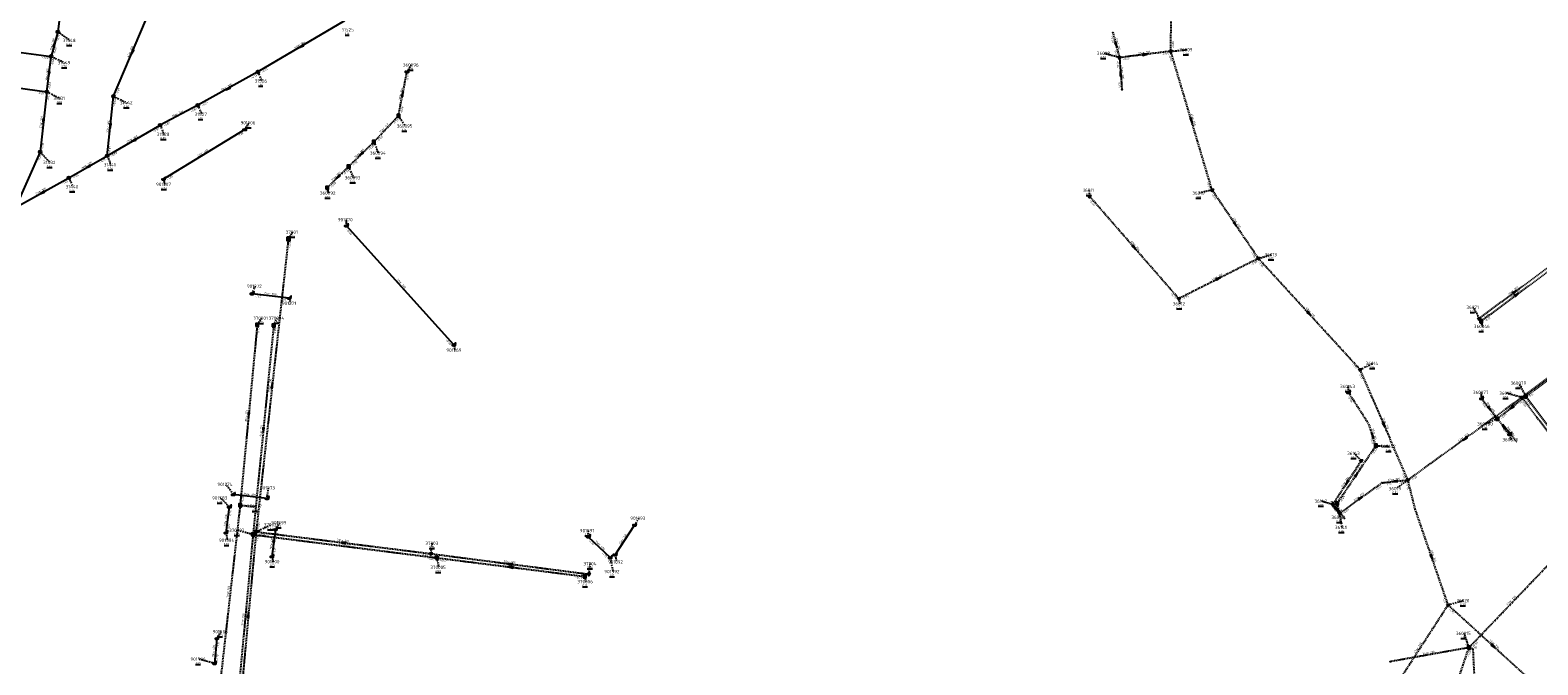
# Model space of a CAD drawing. Extents: x 188323 to 208361, y 565368 to 574910.
# Tile 56 of 256: x 200659 to 201337, y 567449 to 567735. Entities that reach past the tile are written whole.
import ezdxf

# ---------------------------------------------------------------- set-up
doc = ezdxf.new("R2010")
doc.units = 0
doc.linetypes.add('DASHDOT', pattern=[1, 0.5, -0.25, 0, -0.25])
doc.linetypes.add('DASHED', pattern=[0.75, 0.5, -0.25])
doc.layers.get('0').update_dxf_attribs({"linetype": 'CONTINUOUS'})
for name, color, linetype in [('RIO-AFM', 7, 'CONTINUOUS'), ('RIO-BOK', 7, 'CONTINUOUS'), ('RIO-DET', 7, 'CONTINUOUS'), ('RIO-KNP', 7, 'CONTINUOUS'), ('RIO-KNR', 7, 'CONTINUOUS'), ('RIO-LAG', 7, 'CONTINUOUS'), ('RIO-LAG_0B', 7, 'CONTINUOUS'), ('RIO-LAG_1B', 7, 'DASHED'), ('RIO-LAG_2B', 7, 'DASHED'), ('RIO-LEN', 7, 'CONTINUOUS'), ('RIO-MVD', 1, 'CONTINUOUS'), ('RIO-VRB', 6, 'DASHDOT'), ('RIO-VRH', 7, 'CONTINUOUS')]:
    doc.layers.add(name, color=color, linetype=linetype)
doc.styles.add('RIO-TXT', font='isocp.shx')

# ---------------------------------------------------------------- blocks, each defined once
blk = doc.blocks.new('L_VHR')
blk.add_lwpolyline([(-0.5, 0), (0.5, 0), (-0.5, 0.15), (-0.5, -0.15), (0.5, 0)])
blk = doc.blocks.new('K_IPG')
blk.add_circle((0, 0), 0.5)
for points in [[(0, 0), (-0.5, 0), (-0.433013, 0.25)], [(0, 0), (-0.433013, -0.25), (-0.5, 0)], [(0, 0), (-0.433013, 0.25), (-0.25, 0.433013)], [(0, 0), (-0.25, -0.433013), (-0.433013, -0.25)], [(0, 0), (-0.25, 0.433013), (0, 0.5)], [(0, 0), (0, -0.5), (-0.25, -0.433013)], [(0, 0), (0, 0.5), (0.25, 0.433013)], [(0, 0), (0.25, 0.433013), (0.433013, 0.25)], [(0, 0), (0.433013, 0.25), (0.5, 0)], [(0, 0), (0.5, 0), (0.433013, -0.25)], [(0, 0), (0.433013, -0.25), (0.25, -0.433013)], [(0, 0), (0.25, -0.433013), (0, -0.5)]]:
    blk.add_solid(points)
at = {"style": 'RIO-TXT', "flags": 1}
blk.add_attdef('KNOOPNAAM', (2, 2), '', height=1, dxfattribs=at)
blk = doc.blocks.new('K_FIC')
blk.add_circle((0, 0), 0.0625)
at = {"style": 'RIO-TXT', "flags": 1}
blk.add_attdef('KNOOPNAAM', (2, 2), '', height=1, dxfattribs=at)
blk = doc.blocks.new('K_IPR')
blk.add_lwpolyline([(-0.5, -0.5), (0.5, -0.5), (0.5, 0.5), (-0.5, 0.5)], close=True)
blk.add_solid([(-0.5, 0.5), (0.5, 0.5), (-0.5, -0.5), (0.5, -0.5)])
at = {"style": 'RIO-TXT', "flags": 1}
blk.add_attdef('KNOOPNAAM', (2, 2), '', height=1, dxfattribs=at)
blk = doc.blocks.new('K_UTB')
blk.add_lwpolyline([(0.5, 0.15), (0.5, -0.3), (-0.5, -0.3), (-0.5, 0.15), (-0.45, 0.15), (-0.45, -0.25), (0, -0.25), (0.45, -0.25), (0.45, 0.15)], close=True)
blk.add_lwpolyline([(0.85, 0.6), (0.55, 0.65), (0.614828, 0.459583), (0.850842, 0.598937)])
blk.add_arc((0.85, -0.25), 0.85, 90, 180)
at = {"style": 'RIO-TXT', "flags": 1}
blk.add_attdef('KNOOPNAAM', (2, 2), '', height=1, dxfattribs=at)
blk = doc.blocks.new('K_IPD')
blk.add_lwpolyline([(-0.496027, 0.307994), (0.503973, 0.307994), (0.003973, -0.558031)], close=True)
blk.add_solid([(-0.496027, 0.307994), (0.503973, 0.307994), (0.003973, -0.558031)])
at = {"style": 'RIO-TXT', "flags": 1}
blk.add_attdef('KNOOPNAAM', (2, 2), '', height=1, dxfattribs=at)
blk = doc.blocks.new('K_RGM')
blk.add_lwpolyline([(-0.6, 0.6), (-0.6, -0.6), (0.6, -0.6), (0.6, 0.6)], close=True)
blk.add_solid([(-0.6, 0.6), (0, 0.6), (-0.6, -0.6), (0, -0.6)])
at = {"style": 'RIO-TXT', "flags": 1}
blk.add_attdef('KNOOPNAAM', (2, 2), '', height=1, dxfattribs=at)
blk = doc.blocks.new('618_03______360080____360078_')
at = {"layer": 'RIO-LAG_1B'}
blk.add_line((0, 0), (6.077, -7.715), dxfattribs=at)
at = {"layer": 'RIO-VRH', "xscale": 2, "yscale": 2, "zscale": 2, "rotation": 488.1982}
blk.add_blockref('L_VHR', (3.0385, -3.8575), dxfattribs=at)
at = {"layer": 'RIO-AFM', "style": 'RIO-TXT'}
blk.add_text('r 400', height=0.9, rotation=308.1982, dxfattribs=at).set_placement((2.7629, -2.6993))
at = {"layer": 'RIO-BOK', "style": 'RIO-TXT'}
for s, p in [('-0.87', (-0.2336, -1.9659)), ('-0.42', (2.4397, -5.3595))]:
    blk.add_text(s, height=0.9, rotation=308.1982, dxfattribs=at).set_placement(p)
at = {"layer": 'RIO-LEN', "style": 'RIO-TXT'}
blk.add_text('9m', height=0.9, rotation=308.1982, dxfattribs=at).set_placement((1.7604, -1.4267))
blk = doc.blocks.new('622_03______36141_____36142_')
at = {"layer": 'RIO-LAG_2B'}
blk.add_line((0, 0), (-5.899, 7.852), dxfattribs=at)
at = {"layer": 'RIO-VRH', "xscale": 2, "yscale": 2, "zscale": 2, "rotation": 306.8983}
blk.add_blockref('L_VHR', (-2.9495, 3.926), dxfattribs=at)
at = {"layer": 'RIO-AFM', "style": 'RIO-TXT'}
blk.add_text('r 200', height=0.9, rotation=306.8983, dxfattribs=at).set_placement((-3.1978, 5.0903))
at = {"layer": 'RIO-BOK', "style": 'RIO-TXT'}
for s, p in [('-0.48', (-6.1771, 5.8919)), ('-0.49', (-3.5809, 2.4378))]:
    blk.add_text(s, height=0.9, rotation=306.8983, dxfattribs=at).set_placement(p)
at = {"layer": 'RIO-LEN', "style": 'RIO-TXT'}
blk.add_text('5m', height=0.9, rotation=306.8983, dxfattribs=at).set_placement((-4.1711, 6.3853))

msp = doc.modelspace()

# ---------------------------------------------------------------- linework, layer by layer
at = {"layer": 'RIO-LAG'}
for p, q in [((200755.056, 567690.048), (200718.528, 567667.776)), ((200849.104, 567593.216), (200800.8, 567646.784)), ((200775.104, 567614.272), (200758.352, 567616.256)), ((200748.144, 567520.384), (200746.592, 567508.736)), ((200765.088, 567524.16), (200749.904, 567525.888)), ((200768.864, 567510.208), (200767.312, 567498.048)), ((200909.648, 567506.944), (200919.472, 567497.536)), ((200921.664, 567498.88), (200930.4, 567512.192)), ((200742.48, 567461.184), (200741.456, 567449.984))]:
    msp.add_line(p, q, dxfattribs=at)
at = {"layer": 'RIO-LAG_0B'}
for p, q in [((200676, 567777.024), (200671.008, 567734.016)), ((200696, 567705.024), (200712.992, 567745.024)), ((200800, 567739.008), (200760.992, 567715.968)), ((200671.008, 567734.016), (200668, 567723.008)), ((200622.032, 567729.024), (200668, 567723.008)), ((200666, 567707.008), (200668, 567723.008)), ((200622.544, 567713.024), (200666, 567707.008)), ((200760.992, 567715.968), (200734, 567700.992)), ((200666, 567707.008), (200663.008, 567680)), ((200693.152, 567678.272), (200696, 567705.024)), ((200734, 567700.992), (200716.992, 567692.032)), ((200693.152, 567678.272), (200716.992, 567692.032)), ((200663.008, 567680), (200652, 567654.976)), ((200676, 567668.416), (200693.152, 567678.272)), ((200652, 567654.976), (200676, 567668.416))]:
    msp.add_line(p, q, dxfattribs=at)
at = {"layer": 'RIO-LAG_1B'}
for p, q in [((200824.224, 567696.256), (200828.064, 567716.096)), ((200813.152, 567684.48), (200824.224, 567696.256)), ((200801.824, 567673.472), (200813.152, 567684.48)), ((200792.16, 567663.872), (200801.824, 567673.472)), ((201311.312, 567603.84), (201343.36, 567627.712)), ((200760.704, 567602.176), (200752.992, 567521.088)), ((200768.096, 567601.92), (200758.8, 567507.904)), ((201376.24, 567603.584), (201331.376, 567570.112)), ((201318.56, 567560), (201311.424, 567569.088)), ((201331.376, 567570.112), (201318.56, 567560)), ((201331.376, 567570.112), (201403.328, 567474.624)), ((201318.56, 567560), (201324.128, 567552.96)), ((201246.496, 567521.92), (201263.904, 567547.904)), ((200752.992, 567521.088), (200744.304, 567443.904)), ((200758.8, 567507.904), (200751.696, 567431.68)), ((200758.8, 567507.904), (200841.504, 567497.472)), ((200841.504, 567497.472), (200908, 567489.088)), ((201305.824, 567457.088), (201345.504, 567498.496)), ((201305.824, 567457.088), (201270.4, 567450.752)), ((201290.048, 567410.304), (201305.824, 567457.088))]:
    msp.add_line(p, q, dxfattribs=at)
for points in [[(201263.904, 567547.904), (201260.976, 567557.184), (201251.632, 567571.776)], [(201305.824, 567457.088), (201307.552, 567456.512), (201309.408, 567417.792), (201311.136, 567417.216)]]:
    msp.add_lwpolyline(points, dxfattribs=at)
at = {"layer": 'RIO-LAG_2B'}
for p, q in [((201171.664, 567725.312), (201172.48, 567790.272)), ((201145.584, 567733.696), (201148.576, 567722.432)), ((201171.664, 567725.312), (201148.576, 567722.432)), ((201190.24, 567662.912), (201171.664, 567725.312)), ((201148.576, 567722.432), (201149.696, 567708.032)), ((201211.056, 567632.128), (201190.24, 567662.912)), ((201175.232, 567614.08), (201135.136, 567660.032)), ((200774.704, 567640.896), (200760.192, 567509.184)), ((201211.056, 567632.128), (201175.232, 567614.08)), ((201256.816, 567582.144), (201211.056, 567632.128)), ((201310.416, 567605.056), (201342.464, 567628.928)), ((201329.584, 567569.6), (201378.24, 567606.144)), ((201278.336, 567532.48), (201256.816, 567582.144)), ((201278.336, 567532.48), (201329.584, 567569.6)), ((201329.584, 567569.6), (201365.136, 567522.944)), ((201244.496, 567521.408), (201257.328, 567541.12)), ((201266.656, 567531.2), (201247.488, 567517.44)), ((201266.656, 567531.2), (201278.336, 567532.48)), ((201247.488, 567517.44), (201244.496, 567521.408)), ((200760.192, 567509.184), (200753.296, 567434.304)), ((200760.192, 567509.184), (200838.8, 567499.328)), ((200838.8, 567499.328), (200909.904, 567490.112)), ((201270.96, 567437.056), (201296.416, 567476.288)), ((201337.104, 567439.168), (201296.416, 567476.288))]:
    msp.add_line(p, q, dxfattribs=at)
msp.add_lwpolyline([(201296.416, 567476.288), (201281.616, 567519.36), (201278.336, 567532.48)], dxfattribs=at)
at = {"layer": 'RIO-VRB'}
for p, q in [((200671, 567734), (200676.4194, 567730.1519)), ((201148.58, 567722.43), (201141.6121, 567724.3565)), ((201171.66, 567725.29), (201178.735, 567725.99)), ((200668, 567723), (200674.1269, 567720.1622)), ((200828.07, 567716.07), (200830.0464, 567719.1258)), ((200761, 567716), (200762.7352, 567711.9308)), ((200666, 567707), (200672.1269, 567704.1622)), ((200696, 567705), (200702.1269, 567702.1622)), ((200734, 567701), (200735.7352, 567696.9308)), ((200717, 567692), (200718.7352, 567687.9308)), ((200755.05, 567690.06), (200757.0264, 567693.1158)), ((200824.23, 567696.23), (200827.2669, 567691.6686)), ((200813.15, 567684.51), (200815.2271, 567679.5011)), ((200663, 567680), (200667.5472, 567675.2798)), ((200693.16, 567678.27), (200694.8952, 567674.2008)), ((200801.82, 567673.44), (200803.8971, 567668.4311)), ((200676, 567668.42), (200677.7352, 567664.3508)), ((200718.52, 567667.75), (200719.0535, 567665.4216)), ((200792.16, 567663.85), (200792.6935, 567661.5216)), ((201135.13, 567660.04), (201135.1297, 567662.815)), ((201190.24, 567662.89), (201184.5321, 567661.5102)), ((200800.8, 567646.8), (200800.7997, 567649.575)), ((200774.7, 567640.9), (200776.6764, 567643.9558)), ((201211.06, 567632.1), (201217.0427, 567633.855)), ((200758.35, 567616.28), (200759.8872, 567619.6432)), ((200775.11, 567614.3), (200775.6435, 567611.9716)), ((201175.23, 567614.05), (201175.7635, 567611.7216)), ((201310.42, 567605.06), (201307.8816, 567610.1545)), ((200760.7, 567602.2), (200762.6764, 567605.2558)), ((200768.1, 567601.9), (200769.6372, 567605.2632)), ((201311.31, 567603.86), (201311.8435, 567601.5316)), ((200849.1, 567593.2), (200849.6335, 567590.8716)), ((201256.82, 567582.13), (201262.5286, 567584.908)), ((201331.37, 567570.09), (201328.3314, 567576.0505)), ((201251.63, 567571.76), (201251.6297, 567574.535)), ((201311.42, 567569.11), (201311.4197, 567571.885)), ((201329.58, 567569.58), (201322.6121, 567571.5065)), ((201318.56, 567560.02), (201313.3, 567557.6806)), ((201263.9, 567547.93), (201269.8827, 567547.575)), ((201324.13, 567552.94), (201324.6635, 567550.6116)), ((201257.33, 567541.12), (201254.2077, 567544.4386)), ((200749.9, 567525.92), (200746.637, 567530.5069)), ((200765.08, 567524.16), (200765.7871, 567528.8732)), ((201278.33, 567532.45), (201272.912, 567528.6002)), ((200748.14, 567520.37), (200744.2515, 567524.3312)), ((200753, 567521.1), (200759.9675, 567520.5713)), ((201244.5, 567521.38), (201239.5018, 567522.9598)), ((201246.49, 567521.94), (201247.7176, 567515.6723)), ((200930.4, 567512.2), (200932.3764, 567515.2558)), ((201247.48, 567517.41), (201248.7076, 567511.1423)), ((200746.6, 567508.71), (200747.3071, 567505.3968)), ((200758.8, 567507.9), (200751.8321, 567509.8265)), ((200760.2, 567509.2), (200766.8482, 567512.32)), ((200768.86, 567510.21), (200770.8364, 567513.2658)), ((200909.65, 567506.93), (200909.6497, 567509.705)), ((200838.8, 567499.3), (200839.5071, 567504.0132)), ((200767.31, 567498.06), (200767.8435, 567495.7316)), ((200841.5, 567497.5), (200842.3806, 567493.202)), ((200909.9, 567490.1), (200910.6071, 567494.8132)), ((200919.47, 567497.56), (200920.6976, 567491.2923)), ((200921.66, 567498.91), (200922.3671, 567495.5968)), ((200908, 567489.1), (200908.5335, 567486.7716)), ((201296.42, 567476.31), (201303.3875, 567478.2387)), ((200742.48, 567461.2), (200744.4564, 567464.2558)), ((201305.82, 567457.06), (201303.7411, 567463.4682)), ((200741.46, 567449.96), (200734.4921, 567451.8865))]:
    msp.add_line(p, q, dxfattribs=at)

# ---------------------------------------------------------------- block references
at = {"layer": 'RIO-DET'}
for name, p in [('618_03______360080____360078_', (201321.056, 567557.504)), ('622_03______36141_____36142_', (201249.984, 567514.88))]:
    msp.add_blockref(name, p, dxfattribs=at)
at = {"layer": 'RIO-KNP', "xscale": 1.25, "yscale": 1.25, "zscale": 1.25}
for name, p in [('K_IPG', (200671.008, 567734.016)), ('K_FIC', (201145.584, 567733.696)), ('K_IPD', (201171.664, 567725.312)), ('K_IPG', (200668, 567723.008)), ('K_IPD', (201148.576, 567722.432)), ('K_IPG', (200760.992, 567715.968)), ('K_UTB', (200828.064, 567716.096)), ('K_IPG', (200666, 567707.008)), ('K_IPG', (200696, 567705.024)), ('K_FIC', (201149.696, 567708.032)), ('K_IPG', (200734, 567700.992)), ('K_IPR', (200824.224, 567696.256)), ('K_IPG', (200716.992, 567692.032)), ('K_UTB', (200755.056, 567690.048)), ('K_IPR', (200813.152, 567684.48)), ('K_IPG', (200663.008, 567680)), ('K_IPG', (200693.152, 567678.272)), ('K_IPR', (200801.824, 567673.472)), ('K_IPG', (200676, 567668.416)), ('K_UTB', (200718.528, 567667.776)), ('K_IPR', (200792.16, 567663.872)), ('K_IPD', (201190.24, 567662.912)), ('K_IPD', (201135.136, 567660.032)), ('K_UTB', (200800.8, 567646.784)), ('K_RGM', (200774.704, 567640.896)), ('K_IPD', (201211.056, 567632.128)), ('K_UTB', (200758.352, 567616.256)), ('K_UTB', (200775.104, 567614.272)), ('K_IPD', (201175.232, 567614.08)), ('K_IPR', (200760.704, 567602.176)), ('K_IPR', (200768.096, 567601.92)), ('K_IPD', (201310.416, 567605.056)), ('K_IPR', (201311.312, 567603.84)), ('K_UTB', (200849.104, 567593.216)), ('K_IPD', (201256.816, 567582.144)), ('K_UTB', (201251.632, 567571.776)), ('K_UTB', (201311.424, 567569.088)), ('K_IPD', (201329.584, 567569.6)), ('K_IPR', (201331.376, 567570.112)), ('K_IPR', (201318.56, 567560)), ('K_IPR', (201263.904, 567547.904)), ('K_UTB', (201324.128, 567552.96)), ('K_IPD', (201257.328, 567541.12)), ('K_FIC', (201266.656, 567531.2)), ('K_IPD', (201278.336, 567532.48)), ('K_UTB', (200748.144, 567520.384)), ('K_UTB', (200749.904, 567525.888)), ('K_IPR', (200752.992, 567521.088)), ('K_UTB', (200765.088, 567524.16)), ('K_IPD', (201244.496, 567521.408)), ('K_IPR', (201246.496, 567521.92)), ('K_IPD', (201247.488, 567517.44)), ('K_UTB', (200746.592, 567508.736)), ('K_IPR', (200758.8, 567507.904)), ('K_IPD', (200760.192, 567509.184)), ('K_UTB', (200768.864, 567510.208)), ('K_UTB', (200909.648, 567506.944)), ('K_UTB', (200930.4, 567512.192)), ('K_UTB', (200767.312, 567498.048)), ('K_IPD', (200838.8, 567499.328)), ('K_IPR', (200841.504, 567497.472)), ('K_UTB', (200919.472, 567497.536)), ('K_UTB', (200921.664, 567498.88)), ('K_IPR', (200908, 567489.088)), ('K_IPD', (200909.904, 567490.112)), ('K_IPD', (201296.416, 567476.288)), ('K_UTB', (200742.48, 567461.184)), ('K_IPR', (201305.824, 567457.088)), ('K_UTB', (200741.456, 567449.984)), ('K_FIC', (201270.4, 567450.752))]:
    msp.add_blockref(name, p, dxfattribs=at)
at = {"layer": 'RIO-VRH', "xscale": 2, "yscale": 2, "zscale": 2}
for p, rotation in [((200669.5, 567728.5), 434.7373), ((200704.5, 567725), 246.9677), ((200780.5, 567727.5), 210.5266), ((201147.085, 567728.05), 284.9041), ((201160.12, 567723.86), 367.0632), ((200667, 567715), 262.8666), ((201149.14, 567715.215), 454.4468), ((200747.5, 567708.5), 209.0517), ((200826.15, 567706.15), 79.038), ((200664.5, 567693.5), 263.6514), ((200694.58, 567691.635), 263.9268), ((201180.95, 567694.09), 286.5887), ((200705.08, 567685.135), 209.9356), ((200807.485, 567678.975), 224.3305), ((200684.58, 567673.345), 209.8532), ((200796.99, 567668.645), 224.7871), ((200664, 567661.71), 209.2095), ((201200.65, 567647.495), 304.072), ((201155.18, 567637.045), 311.091), ((201193.145, 567623.075), 386.7348), ((201326.44, 567616.98), 36.6481), ((201327.335, 567615.775), 36.6281), ((201233.94, 567607.115), 312.4867), ((200767.45, 567575.05), 443.7087), ((200756.85, 567561.65), 264.5678), ((201314.99, 567564.565), 308.1541), ((201324.965, 567565.055), 218.1672), ((200763.45, 567554.9), 264.3412), ((201267.575, 567557.29), 293.4179), ((201321.345, 567556.48), 488.1982), ((201262.44, 567552.545), 107.5626), ((201303.955, 567551.015), 215.9193), ((201255.195, 567534.935), 56.1773), ((201250.915, 567531.25), 236.9724), ((201272.49, 567531.84), 185.9624), ((201245.99, 567519.395), 306.8983), ((201257.065, 567524.32), 395.7849), ((200768.085, 567504.135), 262.7216), ((200799.5, 567504.25), 532.8219), ((200874.35, 567494.7), 532.6279), ((200874.75, 567493.3), 532.8015), ((201289.015, 567497.82), 289.0036), ((200756.75, 567471.75), 444.7281), ((201316.765, 567457.745), 317.6235)]:
    msp.add_blockref('L_VHR', p, dxfattribs=dict(at, rotation=rotation))

# ---------------------------------------------------------------- texts
at = {"layer": 'RIO-AFM', "style": 'RIO-TXT'}
for s, rotation, p in [('r 300', 434.7373, (200668.8013, 567727.8503)), ('r 300', 66.9678, (200703.7229, 567724.4499)), ('r 300', 390.5266, (200779.5407, 567727.5308)), ('r 200', 284.9041, (201147.3629, 567728.9628)), ('r 200', 367.0632, (201159.2533, 567724.2633)), ('r 300', 82.8666, (200666.4034, 567714.2581)), ('r 300', 389.0517, (200746.544, 567708.5515)), ('r 200', 274.4468, (201149.5798, 567716.062)), ('r 160', 79.038, (200825.5052, 567705.4498)), ('r 300', 387.8945, (200724.5472, 567696.5676)), ('r 300', 443.6514, (200663.9055, 567692.7507)), ('r 300', 83.9267, (200693.9972, 567690.8822)), ('r 160', 46.6032, (200817.7701, 567690.1248)), ('r 250', 286.5887, (201181.2172, 567695.0152)), ('r 300', 29.9356, (200704.1286, 567685.1641)), ('r 400', 391.4105, (200735.8257, 567678.9203)), ('r 160', 44.3305, (200806.5562, 567678.7665)), ('r 300', 29.8532, (200683.6286, 567673.3754)), ('r 160', 44.7871, (200796.0626, 567668.4289)), ('r 300', 29.2095, (200663.049, 567661.7511)), ('r 250', 304.072, (201200.6195, 567648.4528)), ('r 200', 311.091, (201155.0385, 567637.9967)), ('r 200', 386.7348, (201192.1906, 567623.1677)), ('r 500', 353.2631, (200765.9843, 567615.8864)), ('r 300', 312.0275, (200824.7955, 567620.9518)), ('r 250', 36.6481, (201325.4916, 567616.8976)), ('r 250', 36.6281, (201326.3866, 567615.6929)), ('r 250', 312.4867, (201233.7767, 567608.0647)), ('r 300', 443.7087, (200766.8524, 567574.5719)), ('r 150', 444.5678, (200756.2504, 567560.8927)), ('r 400', 308.1541, (201314.8849, 567565.5133)), ('r 250', 398.1672, (201324.0161, 567564.9509)), ('r 150', 444.3412, (200762.8433, 567554.1453)), ('r 250', 293.4179, (201267.727, 567558.2391)), ('r 315', 287.5626, (201262.6746, 567553.4695)), ('r 250', 35.9192, (201303.0055, 567550.9445)), ('r 315', 56.1773, (201254.3287, 567534.5402)), ('r 200', 56.9724, (201250.0544, 567530.8434)), ('r 200', 5.9624, (201271.6322, 567532.2531)), ('r 300', 353.3872, (200756.7429, 567525.6343)), ('r 200', 395.7849, (201256.1112, 567524.2574)), ('r 400', 442.4679, (200746.765, 567513.8025)), ('r 700', 56.6639, (200925.1671, 567505.1529)), ('r 400', 442.7216, (200767.4831, 567503.3947)), ('r 300', 352.8219, (200798.7617, 567504.8717)), ('r 300', 352.8331, (200799.4115, 567503.3229)), ('r 400', 316.3477, (200914.3215, 567503.1689)), ('r 300', 352.6279, (200873.6131, 567495.3219)), ('r 300', 352.8015, (200874.0112, 567493.9182)), ('r 250', 289.0036, (201289.237, 567498.7538)), ('r 150', 443.5618, (200748.0384, 567481.7532)), ('r 250', 46.2382, (201324.7387, 567477.5408)), ('r 300', 444.7281, (200756.1545, 567470.9911)), ('r 300', 444.6682, (200754.6533, 567469.0418)), ('r 400', 444.8062, (200741.3958, 567454.8184)), ('r 200', 57.011, (201282.8295, 567456.2876)), ('r 200', 370.0845, (201287.2224, 567454.271)), ('r 200', 342.1616, (201306.0715, 567457.5044)), ('r 250', 317.6235, (201316.5147, 567458.6732))]:
    msp.add_text(s, height=0.9, rotation=rotation, dxfattribs=at).set_placement(p)
at = {"layer": 'RIO-BOK', "style": 'RIO-TXT'}
for s, rotation, p in [('-0.70', 434.7373, (200671.2674, 567729.6772)), ('-0.33', 284.9041, (201144.598, 567731.9567)), ('-0.68', 434.7373, (200669.7184, 567723.9832)), ('-0.44', 284.9041, (201146.1776, 567726.0338)), ('-0.55', 367.0632, (201167.7619, 567723.4085)), ('-0.86', 89.2682, (201173.0775, 567726.672)), ('-0.68', 352.54, (200663.7566, 567722.1708)), ('-0.68', 82.8666, (200668.8806, 567718.7573)), ('-0.75', 390.5266, (200762.9172, 567715.5064)), ('-0.44', 274.4468, (201147.2935, 567720.9253)), ('-0.44', 367.0632, (201150.1421, 567721.2138)), ('-0.86', 286.5887, (201170.7188, 567723.5483)), ('-0.83', 82.8666, (200667.5628, 567708.2153)), ('-0.75', 389.0517, (200758.0874, 567712.7998)), ('-0.37', 79.038, (200828.6653, 567711.7783)), ('-0.33', 274.4468, (201147.9935, 567711.9796)), ('-0.87', 352.0868, (200661.7496, 567706.2028)), ('-0.87', 443.6514, (200666.9242, 567702.7726)), ('-0.69', 83.9267, (200696.9589, 567700.7744)), ('-0.69', 66.9678, (200697.836, 567705.7407)), ('-0.87', 387.8945, (200731.0273, 567697.853)), ('-0.87', 389.0517, (200735.9039, 567700.4572)), ('-0.26', 79.038, (200825.8705, 567697.3382)), ('-0.87', 29.9356, (200714.1456, 567688.7405)), ('-0.87', 387.8945, (200718.8925, 567691.4188)), ('-0.26', 46.6032, (200822.4303, 567692.2884)), ('-0.91', 443.6514, (200664.5452, 567681.2376)), ('-1.28', 391.4105, (200752.2676, 567686.749)), ('-0.26', 46.6032, (200815.129, 567684.5654)), ('-0.91', 426.2438, (200662.617, 567675.6899)), ('-0.92', 29.8532, (200690.3009, 567675.0146)), ('-0.81', 83.9267, (200694.7001, 567679.514)), ('-0.88', 29.9356, (200695.0717, 567677.7554)), ('-0.26', 44.3305, (200811.1955, 567680.643)), ('-1.03', 29.8532, (200677.911, 567667.9027)), ('-0.32', 44.7871, (200799.8959, 567669.5571)), ('-0.32', 44.3305, (200803.7996, 567673.4169)), ('-1.03', 29.2095, (200673.1043, 567665.1968)), ('-1.28', 391.4105, (200720.4446, 567667.286)), ('-0.40', 44.7871, (200794.1397, 567663.8426)), ('-0.95', 286.5887, (201187.7653, 567666.4308)), ('-0.44', 311.091, (201134.996, 567658.0648)), ('-0.95', 304.072, (201189.8656, 567660.946)), ('-0.46', 312.0275, (200800.6983, 567644.8229)), ('-2.20', 443.7087, (200775.562, 567636.6802)), ('-0.88', 386.7348, (201208.0179, 567629.0255)), ('-1.06', 304.072, (201207.6211, 567634.7238)), ('-1.06', 312.4867, (201210.9741, 567630.1221)), ('-1.05', 353.2631, (200759.5768, 567614.7262)), ('-0.73', 311.091, (201171.5078, 567616.2435)), ('-0.73', 386.7348, (201177.1104, 567613.4306)), ('-1.05', 353.2631, (200770.8751, 567613.3987)), ('-0.45', 36.6481, (201312.3787, 567604.7724)), ('-0.72', 36.6281, (201313.2686, 567603.5717)), ('-0.37', 444.5678, (200761.6574, 567597.9906)), ('-0.84', 444.3412, (200769.0325, 567597.6874)), ('-0.46', 312.0275, (200845.3474, 567595.3374)), ('-1.17', 312.4867, (201253.0482, 567584.2355)), ('-1.17', 293.4179, (201256.0926, 567580.2887)), ('-0.06', 302.6417, (201251.2072, 567569.8259)), ('-1.12', 35.9192, (201327.0805, 567566.0403)), ('-0.46', 398.1672, (201329.0075, 567566.4619)), ('-1.12', 36.9227, (201331.5401, 567569.3018)), ('-0.05', 307.0085, (201331.0957, 567568.1294)), ('0.02', 396.7167, (201333.3293, 567569.806)), ('-0.41', 308.1541, (201311.1849, 567567.1443)), ('-0.87', 308.1541, (201314.93, 567562.3826)), ('-0.87', 398.1672, (201320.5258, 567559.7857)), ('-1.04', 307.3226, (201329.3164, 567567.6179)), ('-0.02', 287.5626, (201261.3318, 567551.418)), ('-0.52', 56.1773, (201262.781, 567543.744)), ('-0.46', 56.9724, (201256.2694, 567536.9191)), ('-1.26', 293.4179, (201275.4453, 567535.6689)), ('-1.26', 35.9192, (201280.2849, 567532.1375)), ('-0.53', 395.7849, (201264.136, 567527.707)), ('-1.35', 5.9624, (201268.1876, 567529.983)), ('-1.26', 5.9624, (201274.3969, 567530.6316)), ('-1.26', 284.0439, (201277.3124, 567530.7518)), ('-0.38', 444.5678, (200754.5252, 567522.3622)), ('-0.48', 56.9724, (201246.4367, 567521.7907)), ('-0.49', 56.1773, (201248.4322, 567522.3238)), ('-1.15', 442.4679, (200748.9863, 567516.123)), ('-0.49', 395.7849, (201249.4344, 567517.0942)), ('-1.15', 442.4679, (200748.1705, 567509.9154)), ('-1.01', 444.3412, (200760.3302, 567509.1561)), ('-1.94', 444.7281, (200761.1731, 567504.9935)), ('-1.94', 443.7087, (200761.744, 567510.4391)), ('-1.85', 352.8219, (200761.4148, 567507.6368)), ('-1.15', 442.7216, (200769.7248, 567505.9666)), ('-1.17', 442.7216, (200768.8751, 567499.2724)), ('-1.15', 316.3477, (200909.6975, 567504.9508)), ('-1.61', 352.8219, (200834.5638, 567498.4705)), ('-0.87', 352.8331, (200837.2639, 567496.6723)), ('-1.61', 352.6279, (200840.0095, 567497.7327)), ('-0.87', 352.8015, (200842.7143, 567495.9364)), ('-1.15', 316.3477, (200915.5418, 567499.3815)), ('-0.77', 352.8015, (200903.7621, 567488.2644)), ('-1.35', 352.6279, (200905.6596, 567489.2802)), ('-1.35', 289.0036, (201293.7864, 567479.7397)), ('-1.35', 317.6235, (201296.5116, 567474.3324)), ('-1.15', 444.8062, (200743.4992, 567456.9911)), ('-0.69', 46.2382, (201307.7993, 567457.1028)), ('-1.15', 444.8062, (200742.98, 567451.2285)), ('-0.69', 71.3412, (201305.8351, 567452.727))]:
    msp.add_text(s, height=0.9, rotation=rotation, dxfattribs=at).set_placement(p)
at = {"layer": 'RIO-KNR', "style": 'RIO-TXT'}
for s, p in [('31448', (200673.2319, 567729.4019)), ('31525', (200798.5477, 567734.1808)), ('36008', (201138.4246, 567723.6065)), ('36009', (201175.5475, 567725.24)), ('31449', (200670.9394, 567719.4122)), ('360096', (200826.2214, 567718.3758)), ('31526', (200759.5477, 567711.1808)), ('31431', (200668.9394, 567703.4122)), ('31442', (200698.9394, 567701.4122)), ('31527', (200732.5477, 567696.1808)), ('901206', (200753.2014, 567692.3658)), ('360095', (200823.4419, 567690.9186)), ('31528', (200715.5477, 567687.1808)), ('360094', (200811.4021, 567678.7511)), ('31432', (200664.3597, 567674.5298)), ('31441', (200691.7077, 567673.4508)), ('31440', (200674.5477, 567663.6008)), ('901207', (200715.2285, 567664.6716)), ('360093', (200800.0721, 567667.6811)), ('36011', (201131.9422, 567662.065)), ('360092', (200788.8685, 567660.7716)), ('36010', (201181.3446, 567660.7602)), ('901270', (200796.9747, 567648.825)), ('37001', (200773.4889, 567643.2058)), ('36013', (201213.8552, 567633.105)), ('901272', (200756.0622, 567618.8932)), ('901271', (200771.8185, 567611.2216)), ('36012', (201172.576, 567610.9716)), ('36071', (201304.6941, 567609.4045)), ('370001', (200758.8514, 567604.5058)), ('370004', (200765.8122, 567604.5132)), ('360046', (201308.0185, 567600.7816)), ('901269', (200845.8085, 567590.1216)), ('36014', (201259.3411, 567584.158)), ('360143', (201247.8047, 567573.785)), ('360079', (201324.5064, 567575.3005)), ('360077', (201307.5947, 567571.135)), ('36018', (201319.4246, 567570.7565)), ('360080', (201309.475, 567556.9306)), ('360142', (201266.0577, 567546.825)), ('360078', (201320.8385, 567549.8616)), ('36143', (201251.0202, 567543.6886)), ('901274', (200742.812, 567529.7569)), ('901273', (200761.9621, 567528.1232)), ('36019', (201269.7245, 567527.8502)), ('901583', (200740.4265, 567523.5812)), ('370017', (200756.1425, 567519.8213)), ('36142', (201236.3143, 567522.2098)), ('901599', (200767.0114, 567512.5158)), ('901093', (200928.5514, 567514.5058)), ('360141', (201243.8926, 567514.9223)), ('370003', (200748.0071, 567509.0765)), ('37002', (200763.6607, 567511.57)), ('901591', (200905.8247, 567508.955)), ('36141', (201245.5201, 567510.3923)), ('901584', (200743.4821, 567504.6468)), ('37003', (200836.3196, 567503.2632)), ('901600', (200764.0185, 567494.9816)), ('370005', (200838.5556, 567492.452)), ('37004', (200907.4196, 567494.0632)), ('901092', (200918.5421, 567494.8468)), ('370006', (200904.7085, 567486.0216)), ('901592', (200916.8726, 567490.5423)), ('36020', (201300.2, 567477.4887)), ('901585', (200740.6314, 567463.5058)), ('360015', (201299.9161, 567462.7182)), ('901586', (200730.6671, 567451.1365))]:
    msp.add_text(s, height=1.5, dxfattribs=at).set_placement(p)
at = {"layer": 'RIO-LEN', "style": 'RIO-TXT'}
for s, rotation, p in [('12m', 284.9041, (201146.8063, 567731.0498)), ('11m', 434.7373, (200668.2343, 567725.7661)), ('43m', 66.9678, (200702.8781, 567722.462)), ('45m', 390.5266, (200777.6808, 567726.4323)), ('23m', 367.0632, (201157.1099, 567723.9963)), ('14m', 274.4468, (201149.4113, 567718.2154)), ('16m', 82.8666, (200666.1355, 567712.1148)), ('31m', 389.0517, (200744.6565, 567707.5013)), ('20m', 79.038, (200825.0947, 567703.3291)), ('19m', 387.8945, (200722.6389, 567695.5558)), ('65m', 286.5887, (201180.5995, 567697.085)), ('27m', 443.6514, (200663.6684, 567690.6038)), ('27m', 83.9267, (200693.769, 567688.7343)), ('16m', 46.6032, (200816.2862, 567688.5552)), ('28m', 29.9356, (200702.2568, 567684.0861)), ('43m', 391.4105, (200733.983, 567677.7933)), ('16m', 44.3305, (200805.0112, 567677.257)), ('20m', 29.8532, (200681.7553, 567672.3001)), ('14m', 44.7871, (200794.5297, 567666.9071)), ('28m', 29.2095, (200661.1637, 567660.6969)), ('37m', 304.072, (201199.4085, 567650.2413)), ('61m', 311.091, (201153.618, 567639.6239)), ('72m', 312.0275, (200823.3485, 567622.5555)), ('40m', 386.7348, (201190.2622, 567622.1947)), ('17m', 353.2631, (200763.8391, 567616.1385)), ('40m', 36.6481, (201323.7587, 567615.6082)), ('40m', 36.6281, (201324.6532, 567614.4041)), ('68m', 312.4867, (201232.317, 567609.6567)), ('133m', 443.7087, (200766.5586, 567571.8879)), ('81m', 444.5678, (200756.0476, 567558.7422)), ('12m', 308.1541, (201313.5496, 567567.2111)), ('16m', 398.1672, (201322.3188, 567563.615)), ('94m', 444.3412, (200762.632, 567551.9957)), ('27m', 287.5626, (201262.0218, 567555.5285)), ('54m', 293.4179, (201266.8676, 567560.2208)), ('63m', 35.9192, (201301.2563, 567549.6773)), ('31m', 56.1773, (201253.1266, 567532.7456)), ('24m', 56.9724, (201248.8773, 567529.0323)), ('12m', 5.9624, (201269.4839, 567532.0287)), ('15m', 353.3872, (200754.5971, 567525.8817)), ('24m', 395.7849, (201254.3598, 567522.9931)), ('12m', 442.4679, (200746.4835, 567511.6609)), ('12m', 442.7216, (200767.2111, 567501.2519)), ('79m', 352.8219, (200796.6184, 567505.1403)), ('83m', 352.8331, (200797.2682, 567503.5911)), ('14m', 316.3477, (200912.7579, 567504.659)), ('16m', 56.6639, (200923.9803, 567503.3482)), ('59m', 289.0036, (201288.5326, 567500.7957)), ('72m', 352.6279, (200871.4708, 567495.5977)), ('67m', 352.8015, (200871.868, 567494.1875)), ('78m', 443.5618, (200747.7979, 567479.6066)), ('57m', 46.2382, (201323.2449, 567475.9807)), ('77m', 444.6682, (200754.4543, 567466.891)), ('75m', 444.7281, (200755.9578, 567468.8401)), ('55m', 317.6235, (201314.9182, 567460.1282)), ('11m', 444.8062, (200741.2019, 567452.6672)), ('47m', 57.011, (201281.6536, 567454.4757)), ('36m', 370.0845, (201285.096, 567453.8914)), ('42m', 342.1616, (201304.0149, 567458.1648))]:
    msp.add_text(s, height=0.9, rotation=rotation, dxfattribs=at).set_placement(p)
at = {"layer": 'RIO-MVD', "style": 'RIO-TXT'}
for s, p in [('%%U1.11', (200800.2052, 567732.7808)), ('%%U0.87', (200674.8894, 567728.0019)), ('%%U0.90', (201177.205, 567723.84)), ('%%U0.78', (200672.5969, 567718.0122)), ('%%U0.90', (200828.5164, 567716.9758)), ('%%U0.78', (201140.0821, 567722.2065)), ('%%U1.16', (200761.2052, 567709.7808)), ('%%U0.61', (200670.5969, 567702.0122)), ('%%U0.94', (200700.5969, 567700.0122)), ('%%U1.01', (200734.2052, 567694.7808)), ('%%U0.79', (200755.4964, 567690.9658)), ('%%U0.91', (200825.7369, 567689.5186)), ('%%U0.85', (200717.2052, 567685.7808)), ('%%U0.92', (200813.6971, 567677.3511)), ('%%U0.57', (200666.0172, 567673.1298)), ('%%U0.76', (200693.3652, 567672.0508)), ('%%U0.66', (200676.2052, 567662.2008)), ('%%U0.79', (200717.5235, 567663.2716)), ('%%U0.94', (200802.3671, 567666.2811)), ('%%U0.97', (200791.1635, 567659.3716)), ('%%U0.77', (201133.5997, 567660.665)), ('%%U0.81', (201183.0021, 567659.3602)), ('%%U0.47', (200775.1464, 567641.8058)), ('%%U0.85', (201215.5127, 567631.705)), ('%%U0.73', (201174.2335, 567609.5716)), ('%%U1.13', (201306.3516, 567608.0045)), ('%%U0.35', (200761.1464, 567603.1058)), ('%%U0.50', (200768.1072, 567603.1132)), ('%%U1.18', (201310.3135, 567599.3816)), ('%%U0.86', (201260.9986, 567582.758)), ('%%U1.04', (201326.8014, 567573.9005)), ('%%U0.86', (201250.0997, 567572.385)), ('%%U0.92', (201321.0821, 567569.3565)), ('%%U1.08', (201311.77, 567555.5306)), ('%%U0.86', (201252.6777, 567542.2886)), ('%%U0.86', (201268.3527, 567545.425)), ('%%U0.86', (201271.382, 567526.4502)), ('%%U1.03', (200742.7215, 567522.1812)), ('%%U0.86', (201237.9718, 567520.8098)), ('%%U0.35', (200758.4375, 567518.4213)), ('%%U0.86', (201246.1876, 567513.5223)), ('%%U0.55', (200750.3021, 567507.6765)), ('%%U0.63', (200765.3182, 567510.17)), ('%%U1.03', (200769.3064, 567511.1158)), ('%%U1.03', (200908.1197, 567507.555)), ('%%U0.86', (201247.1776, 567508.9923)), ('%%U1.03', (200745.7771, 567503.2468)), ('%%U0.56', (200837.9771, 567501.8632)), ('%%U1.03', (200766.3135, 567493.5816)), ('%%U0.68', (200909.0771, 567492.6632)), ('%%U0.53', (200840.8506, 567491.052)), ('%%U1.03', (200919.1676, 567489.1423)), ('%%U0.61', (200907.0035, 567484.6216)), ('%%U0.93', (201301.8575, 567476.0887)), ('%%U1.03', (200742.9264, 567462.1058)), ('%%U1.19', (201302.2111, 567461.3182)), ('%%U1.03', (200732.9621, 567449.7365))]:
    msp.add_text(s, height=0.9, dxfattribs=at).set_placement(p)

doc.saveas('drawing.dxf')
